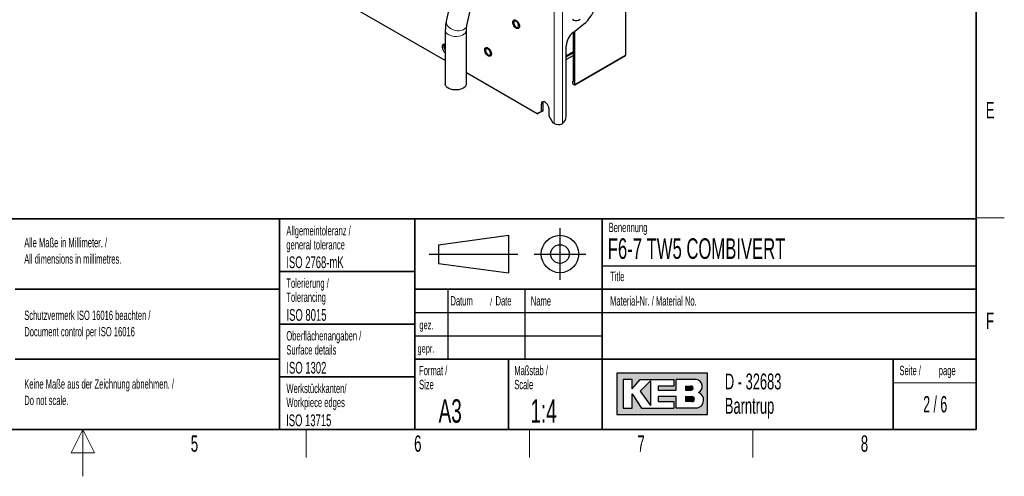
# Paper-space layout 'Blatt2' of a CAD drawing. Header units: millimetres. Extents: x 5 to 418, y 2 to 292.
# Tile 54 of 61: x 203 to 414, y 2 to 100. Entities that reach past the tile are written whole.
import ezdxf

# ---------------------------------------------------------------- set-up
doc = ezdxf.new("R2010")
doc.units = ezdxf.units.MM
doc.layers.add('SLD-0', color=7, linetype='Continuous')
doc.styles.add('SLDTEXTSTYLE1', font='TXT', dxfattribs={"width": 0.605})
doc.styles.add('SLDTEXTSTYLE2', font='TXT', dxfattribs={"width": 0.563})

psp = doc.layouts.new('Blatt2')

# ---------------------------------------------------------------- hatches: boundary and pattern name
at = {"linetype": 'Continuous'}
h = psp.add_hatch(color=7, dxfattribs=at)
h.paths.add_polyline_path([(331.1423676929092, 15.18257760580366), (350.5207896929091, 15.18257760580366), (350.5207896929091, 24.04128480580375), (331.1423676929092, 24.04128480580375)], flags=0)
edge = h.paths.add_edge_path(flags=0)
edge.add_arc((347.9991875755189, 18.26988521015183), 1.720915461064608, -81.72003226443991, 70.17096003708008, ccw=False)
edge.add_line((348.2470169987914, 16.56690822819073), (348.2293995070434, 16.56675060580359))
edge.add_line((348.2293995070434, 16.56675060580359), (343.8767592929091, 16.56675060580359))
edge.add_line((343.8767592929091, 16.56675060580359), (343.8767592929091, 19.05826200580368))
edge.add_line((343.8767592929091, 19.05826200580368), (340.0010748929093, 19.05826200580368))
edge.add_line((340.0010748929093, 19.05826200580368), (340.0010748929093, 17.95092360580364))
edge.add_line((340.0010748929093, 17.95092360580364), (343.3230900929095, 17.95092360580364))
edge.add_line((343.3230900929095, 17.95092360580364), (343.3230900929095, 16.56675060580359))
edge.add_line((343.3230900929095, 16.56675060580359), (336.4022250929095, 16.56675060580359))
edge.add_line((336.4022250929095, 16.56675060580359), (334.4643828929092, 19.61193120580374))
edge.add_line((334.4643828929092, 19.61193120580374), (334.4643828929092, 16.56675060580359))
edge.add_line((334.4643828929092, 16.56675060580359), (332.5265406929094, 16.56675060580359))
edge.add_line((332.5265406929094, 16.56675060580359), (332.5265406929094, 22.65711180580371))
edge.add_line((332.5265406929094, 22.65711180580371), (334.4643828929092, 22.65711180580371))
edge.add_line((334.4643828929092, 22.65711180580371), (334.4643828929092, 20.71926960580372))
edge.add_line((334.4643828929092, 20.71926960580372), (336.1253904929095, 22.65711180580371))
edge.add_line((336.1253904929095, 22.65711180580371), (343.3230900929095, 22.65711180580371))
edge.add_line((343.3230900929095, 22.65711180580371), (343.3230900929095, 21.27293880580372))
edge.add_line((343.3230900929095, 21.27293880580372), (340.0010748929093, 21.27293880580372))
edge.add_line((340.0010748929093, 21.27293880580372), (340.0010748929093, 20.44243500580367))
edge.add_line((340.0010748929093, 20.44243500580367), (343.8767592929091, 20.44243500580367))
edge.add_line((343.8767592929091, 20.44243500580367), (343.8767592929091, 22.65711180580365))
edge.add_line((343.8767592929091, 22.65711180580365), (348.1497422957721, 22.65711180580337))
edge.add_line((348.1497422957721, 22.65711180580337), (348.151741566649, 22.65711180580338))
edge.add_line((348.151741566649, 22.65711180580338), (348.1521661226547, 22.65713246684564))
edge.add_arc((347.9523797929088, 21.20834406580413), 1.462498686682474, -64.4589412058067, 82.1484933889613, ccw=False)
psp.add_hatch(color=7, dxfattribs=at).paths.add_polyline_path([(338.3400672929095, 17.12041980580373), (338.3400672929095, 22.38027720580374), (336.1253904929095, 20.16560040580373)], flags=0)
h = psp.add_hatch(color=7, dxfattribs=at)
edge = h.paths.add_edge_path(flags=0)
edge.add_line((345.8146014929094, 20.44243500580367), (346.974194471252, 20.44243500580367))
edge.add_arc((347.0534490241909, 20.85768690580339), 0.4227474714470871, 259.1945394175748, 460.8054605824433)
edge.add_line((346.9741944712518, 21.27293880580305), (345.8146014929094, 21.27293880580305))
edge.add_line((345.8146014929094, 21.27293880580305), (345.8146014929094, 20.44243500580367))
h = psp.add_hatch(color=7, dxfattribs=at)
edge = h.paths.add_edge_path(flags=0)
edge.add_line((345.8146014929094, 17.95092360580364), (347.1991847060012, 17.95092360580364))
edge.add_arc((347.1991847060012, 18.50459280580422), 0.5536692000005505, 270.0000000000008, 450.0000000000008)
edge.add_line((347.1991847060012, 19.05826200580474), (347.1703327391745, 19.05826200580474))
edge.add_line((347.1703327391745, 19.05826200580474), (345.8146014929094, 19.05826200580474))
edge.add_line((345.8146014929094, 19.05826200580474), (345.8146014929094, 17.95092360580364))

# ---------------------------------------------------------------- linework, layer by layer
at = {"color": 7, "linetype": 'Continuous', "lineweight": 18}
for p, q in [((317.7672695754, 77.3833456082), (317.7672695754, 199.8644673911)), ((319.5350365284, 77.3884618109), (319.5350365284, 199.8593511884)), ((333.0438930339, 91.9847712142), (333.0438930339, 111.2413624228)), ((322.1866869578, 85.717075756), (333.0438930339, 91.9847712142)), ((315.0272307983, 81.516826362), (315.3807841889, 81.72092839))]:
    psp.add_line(p, q, dxfattribs=at)
at = {"color": 7, "linetype": 'Continuous', "lineweight": 25}
for p, q in [((333.0789755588, 92.0348984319), (333.0789755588, 111.2914896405)), ((294.4808428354, 90.8263136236), (263.9790571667, 108.4346196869)), ((296.5909196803, 107.8256837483), (294.6893245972, 99.285742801)), ((299.081748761, 98.307678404), (300.9833438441, 106.8476193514)), ((294.4808428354, 97.3099518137), (294.4808428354, 85.8538783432)), ((298.9808428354, 85.8538783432), (298.9808428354, 97.3099518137)), ((321.7913291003, 96.8463202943), (324.0380628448, 98.6008027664)), ((321.8330797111, 96.8789234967), (321.8330797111, 86.227365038)), ((322.1866869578, 85.717075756), (322.1866869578, 97.1550566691)), ((320.3305316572, 78.863251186), (320.3305316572, 93.9926805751)), ((321.8330797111, 92.7177032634), (320.3305316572, 91.8502958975)), ((320.3305316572, 91.6666657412), (321.8330797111, 92.5340731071)), ((320.3305316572, 91.1015028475), (321.8330797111, 91.9093772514)), ((322.1607799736, 85.6598217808), (333.0164702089, 91.9266421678)), ((314.1433473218, 79.4753913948), (298.9808428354, 88.2285189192)), ((321.8330797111, 86.4175196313), (321.6740345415, 86.3191798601)), ((321.6740345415, 86.3191798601), (321.6740345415, 85.9109094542)), ((321.6740345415, 86.3191798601), (321.8330797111, 86.227365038)), ((321.6740345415, 85.9109094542), (322.0982582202, 85.6660103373)), ((315.3807841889, 80.1899143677), (314.4969007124, 79.6794934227)), ((315.0272307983, 79.9858123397), (315.0272307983, 81.516826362)), ((315.0272307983, 79.9858123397), (315.3807841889, 80.1899143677)), ((315.3807841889, 80.1899143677), (315.3807841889, 81.72092839)), ((316.618221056, 80.5983672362), (316.618221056, 79.0673532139)), ((314.1433473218, 79.4753913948), (315.0272307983, 79.9858123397)), ((314.4969007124, 79.6794934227), (314.1433473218, 79.4753913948)), ((316.618221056, 79.0673532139), (317.5021045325, 77.5364221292)), ((317.7672695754, 77.3833456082), (317.5021045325, 77.5364221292)), ((319.4422176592, 77.3348777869), (319.5350365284, 77.3884618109))]:
    psp.add_line(p, q, dxfattribs=at)
at = {"color": 7, "linetype": 'Continuous', "lineweight": 25, "flags": 128}
for points in [[(324.0380628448, 98.6008027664), (324.4942831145, 98.9936669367), (324.9316076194, 99.4443293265), (325.3423145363, 99.944832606), (325.7191520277, 100.4863394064), (326.0554662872, 101.0592883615), (326.3453190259, 101.6535629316), (326.5835923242, 102.2586700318), (326.766078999, 102.8639253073), (326.8895568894, 103.4586417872), (326.9518457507, 104.0323185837), (326.9518457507, 104.5748263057), (326.8895568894, 105.0765859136), (326.766078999, 105.5287378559), (326.5835923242, 105.9232985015), (326.3453190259, 106.2533011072), (326.0554662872, 106.5129188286), (325.7191520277, 106.6975676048), (325.3423145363, 106.8039870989), (324.9316076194, 106.8302982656), (324.4942831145, 106.7760365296), (324.0380628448, 106.6421599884)], [(309.510548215, 97.8603863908), (309.3056681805, 98.0578318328), (309.1300988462, 98.3045747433), (308.999440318, 98.5786909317), (308.9253021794, 98.855823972), (308.9142719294, 99.1113493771), (308.9673296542, 99.3225625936), (309.079760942, 99.4706964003), (309.2415757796, 99.5425884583), (309.4383962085, 99.5318508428), (309.6527338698, 99.4394376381), (309.8655439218, 99.2735601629), (310.0579172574, 99.0489573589), (310.2127606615, 98.7855861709), (310.3163156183, 98.5068482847), (310.3593808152, 98.2375107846), (310.3381297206, 98.0015054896), (310.2544505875, 97.8198025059), (310.1157786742, 97.7085469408), (309.9344355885, 97.6776243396), (309.7265344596, 97.7297823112), (309.510548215, 97.8603863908)], [(309.6355415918, 98.000238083), (309.8169251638, 97.932460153), (309.9764312, 97.9467223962), (310.0948209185, 98.0413045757), (310.157814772, 98.2047986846), (310.157814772, 98.4174849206), (310.0948209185, 98.6537101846), (309.9764312, 98.8849822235), (309.8169251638, 99.0834062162), (309.6355415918, 99.2250493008), (309.4541580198, 99.2928272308), (309.2946519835, 99.2785649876), (309.176262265, 99.1839828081), (309.1132684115, 99.0204886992), (309.1132684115, 98.8078024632), (309.176262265, 98.5715771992), (309.2946519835, 98.3403051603), (309.4541580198, 98.1418811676), (309.6355415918, 98.000238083)], [(321.7048914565, 99.6715474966), (321.9642251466, 99.5087973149), (322.2655574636, 99.4253973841), (322.6002196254, 99.4237469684), (322.9585840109, 99.5038935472), (323.3303411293, 99.6635314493)], [(294.4808428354, 94.2845140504), (294.385405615, 94.3144967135), (294.1794453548, 94.3247792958), (294.0083273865, 94.252341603), (293.8859146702, 94.1030521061), (293.8221243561, 93.8890053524), (293.8221243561, 93.6275421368), (293.8859146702, 93.3398446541), (294.0083273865, 93.0492204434), (294.1794453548, 92.7792141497), (294.385405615, 92.5517000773), (294.4808428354, 92.4714932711)], [(303.489382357, 91.9483838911), (303.2855601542, 92.1487795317), (303.1119105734, 92.3974568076), (302.9838631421, 92.6723196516), (302.9127954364, 92.9489452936), (302.9050221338, 93.2027543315), (302.9612339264, 93.4111947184), (303.0764361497, 93.5557456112), (303.2403925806, 93.6235630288), (303.4385349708, 93.6086210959), (303.6532574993, 93.512247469), (303.8654811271, 93.3430053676), (304.0563488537, 93.1159326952), (304.2089012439, 92.8512058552), (304.3095833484, 92.5723469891), (304.3494491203, 92.3041339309), (304.3249563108, 92.0703985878), (304.2382812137, 91.8919093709), (304.0971252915, 91.7845258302), (303.9140308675, 91.7577894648), (303.7052666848, 91.8140759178), (303.489382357, 91.9483838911)], [(303.6251339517, 92.0797532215), (303.8065175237, 92.0119752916), (303.9660235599, 92.0262375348), (304.0844132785, 92.1208197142), (304.1474071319, 92.2843138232), (304.1474071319, 92.4970000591), (304.0844132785, 92.7332253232), (303.9660235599, 92.9644973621), (303.8065175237, 93.1629213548), (303.6251339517, 93.3045644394), (303.4437503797, 93.3723423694), (303.2842443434, 93.3580801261), (303.1658546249, 93.2634979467), (303.1028607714, 93.1000038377), (303.1028607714, 92.8873176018), (303.1658546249, 92.6510923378), (303.2842443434, 92.4198202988), (303.4437503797, 92.2213963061), (303.6251339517, 92.0797532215)], [(298.9808428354, 85.8538783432), (298.9743468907, 85.7552490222), (298.8940304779, 85.4965567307), (298.7251529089, 85.2524932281), (298.4746280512, 85.0330505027), (298.1527124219, 84.8472125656), (297.7725852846, 84.7025876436), (297.3498090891, 84.6050966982), (296.9016923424, 84.5587310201), (296.4465809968, 84.5653888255), (296.0031073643, 84.6247975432), (295.5894273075, 84.7345249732), (295.2224769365, 84.8900788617), (294.9172792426, 85.0850908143), (294.6863290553, 85.3115770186), (294.5390815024, 85.5602651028), (294.481564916, 85.8209737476), (294.4808428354, 85.8538783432)], [(316.618221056, 80.5983672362), (316.5859979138, 80.8757711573), (316.4919390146, 81.1679055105), (316.3436644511, 81.4511033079), (316.1531865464, 81.7024215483), (315.9359366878, 81.9014999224), (315.7095151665, 82.0322102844), (315.4922653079, 82.083963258), (315.3017874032, 82.0525661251), (315.1535128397, 81.9405624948), (315.0594539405, 81.757026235), (315.0272307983, 81.516826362)], [(315.3807841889, 81.72092839), (315.4130073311, 81.961128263), (315.4655410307, 82.0845966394)]]:
    psp.add_lwpolyline(points, dxfattribs=at)
at = {"color": 7, "linetype": 'Continuous', "lineweight": 18, "flags": 128}
for points in [[(299.081748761, 98.307678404), (299.0138402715, 98.1041192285), (298.8423160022, 97.834618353), (298.5906809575, 97.6045056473), (298.2692371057, 97.4232019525), (297.8911443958, 97.2981298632), (297.4718819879, 97.2344098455), (297.0286145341, 97.2346506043), (296.5794894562, 97.298842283), (296.1428939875, 97.4243568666), (295.7367023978, 97.6060557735), (295.3775442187, 97.836500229), (295.080123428, 98.1062558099), (294.8566164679, 98.4042786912), (294.7161737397, 98.7183677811), (294.6645449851, 99.0356642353), (294.6893245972, 99.285742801)], [(298.9808428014, 97.309726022), (298.9743468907, 97.2113224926), (298.8940304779, 96.9526302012), (298.7251529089, 96.7085666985), (298.4746280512, 96.4891239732), (298.1527124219, 96.303286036), (297.7725852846, 96.1586611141), (297.3498090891, 96.0611701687), (296.9016923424, 96.0148044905), (296.4465809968, 96.021462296), (296.0031073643, 96.0808710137), (295.5894273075, 96.1905984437), (295.2224769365, 96.3461523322), (294.9172792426, 96.5411642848), (294.6863290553, 96.7676504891), (294.5390815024, 97.0163385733), (294.481564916, 97.2770472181), (294.4808429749, 97.3104091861)]]:
    psp.add_lwpolyline(points, dxfattribs=at)
at = {"color": 7, "linetype": 'Continuous', "lineweight": 25}
for centre, radius, start, end in [((324.235607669, 93.794361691), 3.91010857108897, 128.6908360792, 177.0927373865), ((295.4399673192, 93.8855316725), 1.268327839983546, 159.4513358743, 220.8686325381), ((332.9539755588, 92.0348984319), 0.1250000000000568, 299.997168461, 0), ((318.3881956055, 78.9590009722), 1.944694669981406, 306.1377095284, 357.1778203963), ((318.6555139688, 79.1136304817), 1.944958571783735, 242.82623354, 293.8587659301)]:
    psp.add_arc(centre, radius, start, end, dxfattribs=at)
at = {"color": 7, "linetype": 'Continuous', "lineweight": 18}
for centre, radius, start, end in [((332.9819984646, 91.978437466), 0.0622177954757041, 303.6452781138, 5.842810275), ((333.01735924, 92.0406816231), 0.0618871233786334, 295.3879401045, 354.6380347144)]:
    psp.add_arc(centre, radius, start, end, dxfattribs=at)
at = {"color": 7, "linetype": 'Continuous', "lineweight": 25}
psp.add_ellipse((322.0982851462, 85.7680779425), major_axis=(-0.06249491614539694, 0.1082561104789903), ratio=0.5775574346, start_param=2.356123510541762, end_param=3.927224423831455, dxfattribs=at)
for points, knots in [([(294.6893245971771, 99.28574280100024), (294.6592000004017, 99.1384539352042), (294.577251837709, 98.73778294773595), (294.4979287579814, 98.08093505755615), (294.4863973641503, 97.5605937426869), (294.4808428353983, 97.30995181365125)], [0, 0, 0, 0, 0.2315321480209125, 0.6298386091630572, 1, 1, 1, 1]), ([(298.9808428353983, 97.30995181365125), (298.9820548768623, 97.39528900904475), (298.9856009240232, 97.64495845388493), (299.0178780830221, 97.9849601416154), (299.062741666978, 98.21164159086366), (299.0817487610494, 98.30767840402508)], [0, 0, 0, 0, 0.2303484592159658, 0.6739262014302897, 0.9999999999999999, 0.9999999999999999, 0.9999999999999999, 0.9999999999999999])]:
    psp.add_open_spline(points, degree=3, knots=knots, dxfattribs=at)
at = {"layer": 'SLD-0', "lineweight": 35}
for p, q in [((408, 12), (408, 282.5)), ((135, 57), (408, 57)), ((259, 57), (259, 12)), ((288, 57), (288, 12)), ((328, 57.0000000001), (328, 12)), ((408, 57), (408, 12)), ((259, 45.75), (288, 45.75)), ((202.5, 42), (259, 42)), ((408, 42), (288, 42)), ((259, 34.5), (288, 34.5)), ((202.5, 27), (259, 27)), ((288, 27), (408, 27)), ((308, 27), (308, 12)), ((390.2572074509, 27), (390.2572074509, 12)), ((259, 23.25), (288, 23.25)), ((26, 12), (408, 12)), ((135, 12), (408, 12))]:
    psp.add_line(p, q, dxfattribs=at)
at = {"layer": 'SLD-0', "lineweight": 18}
for p, q in [((408, 57.25), (414, 57.25)), ((390.2572074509, 22), (408, 22)), ((217, 12), (214.5, 7)), ((217, 2), (217, 12)), ((219.5, 7), (217, 12)), ((264.75, 6), (264.75, 12)), ((312.5, 6), (312.5, 12)), ((360.25, 6), (360.25, 12)), ((214.5, 7), (219.5, 7))]:
    psp.add_line(p, q, dxfattribs=at)
at = {"layer": 'SLD-0'}
for p, q in [((319, 55), (319, 44)), ((293, 51.5), (308, 53.5)), ((308, 53.5), (308, 45.5)), ((293, 51.5), (293, 47.5)), ((291, 49.5), (310, 49.5)), ((313.5, 49.5), (324.5, 49.5)), ((293, 47.5), (308, 45.5)), ((328, 47.0000000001), (408, 47.0000000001)), ((295, 42), (295, 27)), ((311.5, 42), (311.5, 27)), ((288, 37), (408, 37)), ((288, 32), (328, 32)), ((348.1497422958, 22.6571118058), (348.1517415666, 22.6571118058)), ((348.1517415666, 22.6571118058), (348.1521661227, 22.6571324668)), ((348.229399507, 16.5667506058), (348.2470169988, 16.5669082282))]:
    psp.add_line(p, q, dxfattribs=at)
at = {"layer": 'SLD-0', "linetype": 'Continuous'}
for p, q in [((350.5207896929, 24.0412848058), (331.1423676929, 24.0412848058)), ((331.1423676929, 24.0412848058), (331.1423676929, 15.1825776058)), ((350.5207896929, 15.1825776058), (350.5207896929, 24.0412848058)), ((334.4643828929, 22.6571118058), (332.5265406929, 22.6571118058)), ((332.5265406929, 22.6571118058), (332.5265406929, 16.5667506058)), ((334.4643828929, 20.7192696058), (336.1253904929, 22.6571118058)), ((334.4643828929, 20.7192696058), (334.4643828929, 22.6571118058)), ((336.1253904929, 22.6571118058), (343.3230900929, 22.6571118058)), ((338.3400672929, 22.3802772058), (336.1253904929, 20.1656004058)), ((338.3400672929, 22.3802772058), (338.3400672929, 17.1204198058)), ((340.0010748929, 21.2729388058), (340.0010748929, 20.4424350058)), ((343.3230900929, 21.2729388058), (340.0010748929, 21.2729388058)), ((343.3230900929, 22.6571118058), (343.3230900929, 21.2729388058)), ((348.1497422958, 22.6571118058), (343.8767592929, 22.6571118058)), ((343.8767592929, 20.4424350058), (343.8767592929, 22.6571118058)), ((345.8146014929, 21.2729388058), (346.9741944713, 21.2729388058)), ((345.8146014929, 21.2729388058), (345.8146014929, 20.4424350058)), ((348.1497422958, 22.6571118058), (348.1517415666, 22.6571118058)), ((348.1517415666, 22.6571118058), (348.1521661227, 22.6571324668)), ((334.4643828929, 16.5667506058), (334.4643828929, 19.6119312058)), ((334.4643828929, 19.6119312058), (336.4022250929, 16.5667506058)), ((336.1253904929, 20.1656004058), (338.3400672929, 17.1204198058)), ((340.0010748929, 20.4424350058), (343.8767592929, 20.4424350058)), ((340.0010748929, 19.0582620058), (340.0010748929, 17.9509236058)), ((343.8767592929, 19.0582620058), (340.0010748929, 19.0582620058)), ((343.8767592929, 16.5667506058), (343.8767592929, 19.0582620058)), ((345.8146014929, 20.4424350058), (346.9741944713, 20.4424350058)), ((345.8146014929, 19.0582620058), (347.199184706, 19.0582620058)), ((345.8146014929, 19.0582620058), (345.8146014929, 17.9509236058)), ((347.1703327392, 19.0582620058), (347.199184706, 19.0582620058)), ((340.0010748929, 17.9509236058), (343.3230900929, 17.9509236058)), ((343.3230900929, 17.9509236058), (343.3230900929, 16.5667506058)), ((347.199184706, 17.9509236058), (345.8146014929, 17.9509236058)), ((331.1423676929, 15.1825776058), (350.5207896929, 15.1825776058)), ((332.5265406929, 16.5667506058), (334.4643828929, 16.5667506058)), ((336.4022250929, 16.5667506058), (343.3230900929, 16.5667506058)), ((348.229399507, 16.5667506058), (343.8767592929, 16.5667506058)), ((348.229399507, 16.5667506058), (348.2470169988, 16.5669082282))]:
    psp.add_line(p, q, dxfattribs=at)
at = {"layer": 'SLD-0'}
for radius in [3.999999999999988, 1.999999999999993]:
    psp.add_circle((319, 49.5), radius, dxfattribs=at)
at = {"layer": 'SLD-0', "linetype": 'Continuous'}
for centre, radius, start, end in [((347.0534490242, 20.8576869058), 0.4227474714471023, 259.1945394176, 100.8054605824), ((347.9523797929, 21.2083440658), 1.46249868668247, 295.5410587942, 82.1484933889), ((347.199184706, 18.5045928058), 0.5536692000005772, 270, 90), ((347.9991875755, 18.2698852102), 1.720915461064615, 278.2799677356, 70.1709600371)]:
    psp.add_arc(centre, radius, start, end, dxfattribs=at)

# ---------------------------------------------------------------- texts
at = {"layer": 'SLD-0'}
for s, insert, char_height, attachment_point, style in [('E', (410.9815679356, 82.0010772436), 3.5, 2, 'SLDTEXTSTYLE1'), ('Allgemeintoleranz /', (260.5043854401, 55.4784419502), 2, 1, 'SLDTEXTSTYLE1'), ('Benennung', (329.4092408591, 56.1865848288), 2, 1, 'SLDTEXTSTYLE1'), ('Alle Maße in Millimeter. /', (204.4639500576, 52.9388226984), 2, 1, 'SLDTEXTSTYLE1'), ('general tolerance', (260.5043854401, 52.4784419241), 2, 1, 'SLDTEXTSTYLE1'), ('F6-7 TW5 COMBIVERT', (329.222041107, 52.8643539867), 4.4, 1, 'SLDTEXTSTYLE1'), ('All dimensions in millimetres.', (204.4639500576, 49.4388225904), 2, 1, 'SLDTEXTSTYLE1'), ('ISO 2768-mK', (260.4940938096, 48.9932287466), 2.5, 1, 'SLDTEXTSTYLE1'), ('Tolerierung /', (260.5022836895, 44.2785453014), 2, 1, 'SLDTEXTSTYLE1'), ('Title', (329.7169273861, 45.7051426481), 2, 1, 'SLDTEXTSTYLE1'), ('Tolerancing', (260.5022836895, 41.2785452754), 2, 1, 'SLDTEXTSTYLE1'), ('Datum', (295.5861619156, 40.5042457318), 2, 1, 'SLDTEXTSTYLE1'), ('/', (304.0691478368, 40.0041563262), 1.5, 1, 'SLDTEXTSTYLE1'), ('Date', (305.2253980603, 40.5042457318), 2, 1, 'SLDTEXTSTYLE1'), ('Name', (312.770034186, 40.4793879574), 2, 1, 'SLDTEXTSTYLE1'), ('Material-Nr. / Material No.', (329.7169273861, 40.4793879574), 2, 1, 'SLDTEXTSTYLE1'), ('Schutzvermerk ISO 16016 beachten /', (204.4639500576, 37.4058096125), 2, 1, 'SLDTEXTSTYLE1'), ('ISO 8015', (260.5277662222, 37.732972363), 2.5, 1, 'SLDTEXTSTYLE1'), ('F', (410.9536166, 37.0010772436), 3.5, 2, 'SLDTEXTSTYLE1'), ('Document control per ISO 16016', (204.4639500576, 33.9058095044), 2, 1, 'SLDTEXTSTYLE1'), ('gez.', (288.9470592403, 35.2328921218), 1.8, 1, 'SLDTEXTSTYLE1'), ('Oberflächenangaben /', (260.5027641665, 33.0232290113), 2, 1, 'SLDTEXTSTYLE1'), ('Surface details', (260.5027641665, 30.0232289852), 2, 1, 'SLDTEXTSTYLE1'), ('gepr.', (288.5445949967, 30.2118970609), 1.8, 1, 'SLDTEXTSTYLE1'), ('ISO 1302', (260.5038336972, 26.4529504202), 2.5, 1, 'SLDTEXTSTYLE1'), ('Format /', (288.8790098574, 25.606905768), 2, 1, 'SLDTEXTSTYLE1'), ('Maßstab /', (309.2314641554, 25.6069055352), 2, 1, 'SLDTEXTSTYLE1'), ('Seite /', (391.5827404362, 25.611128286), 2, 1, 'SLDTEXTSTYLE1'), ('D - 32683', (354.2591907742, 23.9656567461), 3.4, 1, 'SLDTEXTSTYLE1'), ('page', (399.9962824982, 25.6114133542), 2, 1, 'SLDTEXTSTYLE1'), ('Keine Maße aus der Zeichnung abnehmen. /', (204.4639500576, 22.7290049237), 2, 1, 'SLDTEXTSTYLE1'), ('Werkstückkanten/', (260.5090753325, 21.7906368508), 2, 1, 'SLDTEXTSTYLE1'), ('Size', (288.8790098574, 22.6069057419), 2, 1, 'SLDTEXTSTYLE1'), ('Scale', (309.2314641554, 22.6069055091), 2, 1, 'SLDTEXTSTYLE1'), ('Do not scale.', (204.4639500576, 19.2290048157), 2, 1, 'SLDTEXTSTYLE1'), ('Workpiece edges', (260.5090753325, 18.7906368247), 2, 1, 'SLDTEXTSTYLE1'), ('2 / 6', (399.2270929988, 19.1523676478), 3.5, 2, 'SLDTEXTSTYLE2'), ('A3', (293.0566699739, 18.4626222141), 5, 1, 'SLDTEXTSTYLE1'), ('1:4', (312.6833009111, 18.426931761), 5, 1, 'SLDTEXTSTYLE1'), ('Barntrup', (354.2591907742, 18.765656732), 3.4, 1, 'SLDTEXTSTYLE1'), ('ISO 13715', (260.4472726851, 15.2160422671), 2.5, 1, 'SLDTEXTSTYLE1'), ('5', (240.8527123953, 10.7429955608), 3.5, 2, 'SLDTEXTSTYLE1'), ('6', (288.6027123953, 10.7429955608), 3.5, 2, 'SLDTEXTSTYLE1'), ('7', (336.3527123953, 10.7429955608), 3.5, 2, 'SLDTEXTSTYLE1'), ('8', (384.1027123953, 10.7429955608), 3.5, 2, 'SLDTEXTSTYLE1')]:
    psp.add_mtext(s, dxfattribs=dict(at, insert=insert, char_height=char_height, attachment_point=attachment_point, style=style))

doc.saveas('drawing.dxf')
